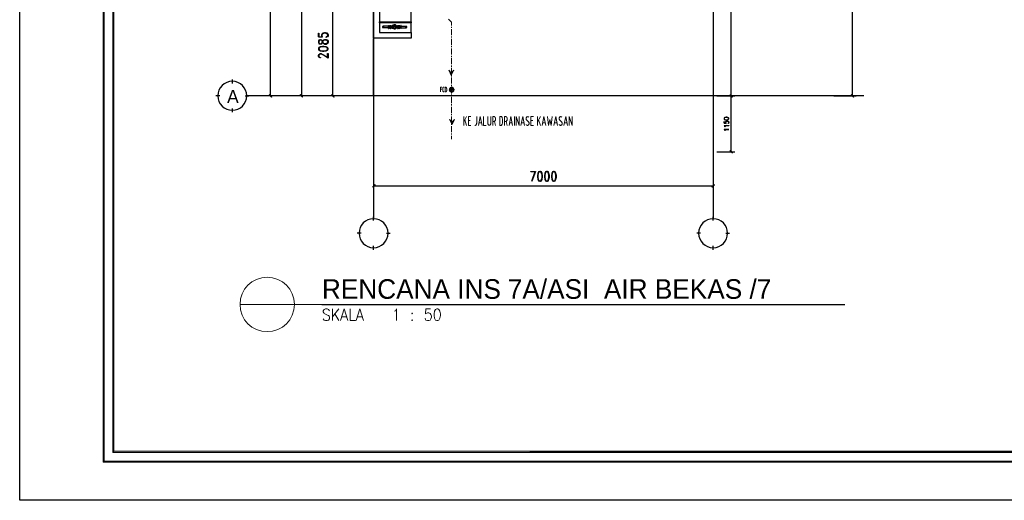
# Model space of a CAD drawing. Header units: millimetres. Extents: x 0 to 420, y 0 to 297.
# Tile 1 of 68: x 0 to 203, y 0 to 99. Entities that reach past the tile are written whole.
import ezdxf

# ---------------------------------------------------------------- set-up
doc = ezdxf.new("R2010")
doc.units = ezdxf.units.MM
for name, color, linetype in [('FILL_000000', 7, 'Continuous'), ('LINE_000000', 7, 'Continuous'), ('TEXT', 7, 'Continuous')]:
    doc.layers.add(name, color=color, linetype=linetype)

msp = doc.modelspace()

# ---------------------------------------------------------------- hatches: boundary and pattern name
at = {"layer": 'FILL_000000'}
h = msp.add_hatch(color=7, dxfattribs=at)
h.dxf.hatch_style = 1
h.paths.add_polyline_path([(17.65, 288.84), (17.4, 289.05), (17.65, 8.09), (17.65, 288.84)])
h = msp.add_hatch(color=7, dxfattribs=at)
h.dxf.hatch_style = 1
h.paths.add_polyline_path([(17.4, 289.05), (17.65, 8.09), (17.4, 7.87), (17.4, 289.05)])
h = msp.add_hatch(color=7, dxfattribs=at)
h.dxf.hatch_style = 1
h.paths.add_polyline_path([(19.64, 286.81), (19.43, 287.06), (19.64, 10.12), (19.64, 286.81)])
h = msp.add_hatch(color=7, dxfattribs=at)
h.dxf.hatch_style = 1
h.paths.add_polyline_path([(19.43, 287.06), (19.64, 10.12), (19.43, 9.86), (19.43, 287.06)])
h = msp.add_hatch(color=7, dxfattribs=at)
h.dxf.hatch_style = 1
h.paths.add_polyline_path([(89.2, 88.1), (89.45, 88.1), (89.7, 88.65), (89.2, 88.1)])
h = msp.add_hatch(color=7, dxfattribs=at)
h.dxf.hatch_style = 1
h.paths.add_polyline_path([(89.2, 87.59), (89.2, 88.1), (89.45, 88.1), (89.2, 87.59)])
h = msp.add_hatch(color=7, dxfattribs=at)
h.dxf.hatch_style = 1
h.paths.add_polyline_path([(51.69, 83.61), (51.65, 83.57), (52.2, 83.14), (51.69, 83.61)])
h = msp.add_hatch(color=7, dxfattribs=at)
h.dxf.hatch_style = 1
h.paths.add_polyline_path([(51.65, 83.57), (52.2, 83.14), (52.15, 83.06), (51.65, 83.57)])
h = msp.add_hatch(color=7, dxfattribs=at)
h.dxf.hatch_style = 1
h.paths.add_polyline_path([(58.08, 83.61), (58, 83.57), (58.55, 83.14), (58.08, 83.61)])
h = msp.add_hatch(color=7, dxfattribs=at)
h.dxf.hatch_style = 1
h.paths.add_polyline_path([(58, 83.57), (58.55, 83.14), (58.5, 83.06), (58, 83.57)])
h = msp.add_hatch(color=7, dxfattribs=at)
h.dxf.hatch_style = 1
h.paths.add_polyline_path([(64.6, 83.61), (64.52, 83.57), (65.07, 83.14), (64.6, 83.61)])
h = msp.add_hatch(color=7, dxfattribs=at)
h.dxf.hatch_style = 1
h.paths.add_polyline_path([(64.52, 83.57), (65.07, 83.14), (65.02, 83.06), (64.52, 83.57)])
h = msp.add_hatch(color=7, dxfattribs=at)
h.dxf.hatch_style = 1
h.paths.add_polyline_path([(147.24, 83.14), (146.68, 83.57), (146.73, 83.61), (147.24, 83.14)])
h = msp.add_hatch(color=7, dxfattribs=at)
h.dxf.hatch_style = 1
h.paths.add_polyline_path([(146.73, 83.61), (146.68, 83.57), (147.24, 83.14), (146.73, 83.61)])
h = msp.add_hatch(color=7, dxfattribs=at)
h.dxf.hatch_style = 1
h.paths.add_polyline_path([(147.15, 83.06), (147.24, 83.14), (146.68, 83.57), (147.15, 83.06)])
h = msp.add_hatch(color=7, dxfattribs=at)
h.dxf.hatch_style = 1
h.paths.add_polyline_path([(146.68, 83.57), (147.24, 83.14), (147.15, 83.06), (146.68, 83.57)])
h = msp.add_hatch(color=7, dxfattribs=at)
h.dxf.hatch_style = 1
h.paths.add_polyline_path([(171.75, 83.61), (171.66, 83.57), (172.21, 83.14), (171.75, 83.61)])
h = msp.add_hatch(color=7, dxfattribs=at)
h.dxf.hatch_style = 1
h.paths.add_polyline_path([(171.66, 83.57), (172.21, 83.14), (172.17, 83.06), (171.66, 83.57)])
h = msp.add_hatch(color=7, dxfattribs=at)
h.dxf.hatch_style = 1
h.paths.add_polyline_path([(89.37, 77.98), (89.62, 77.98), (89.87, 78.49), (89.37, 77.98)])
h = msp.add_hatch(color=7, dxfattribs=at)
h.dxf.hatch_style = 1
h.paths.add_polyline_path([(89.37, 77.47), (89.37, 77.98), (89.62, 77.98), (89.37, 77.47)])
h = msp.add_hatch(color=7, dxfattribs=at)
h.dxf.hatch_style = 1
h.paths.add_polyline_path([(146.73, 72.14), (146.68, 72.05), (147.24, 71.63), (146.73, 72.14)])
h = msp.add_hatch(color=7, dxfattribs=at)
h.dxf.hatch_style = 1
h.paths.add_polyline_path([(146.68, 72.05), (147.24, 71.63), (147.15, 71.59), (146.68, 72.05)])
h = msp.add_hatch(color=7, dxfattribs=at)
h.dxf.hatch_style = 1
h.paths.add_polyline_path([(73.45, 65.07), (72.98, 64.52), (72.94, 64.56), (73.45, 65.07)])
h = msp.add_hatch(color=7, dxfattribs=at)
h.dxf.hatch_style = 1
h.paths.add_polyline_path([(73.49, 65.02), (73.45, 65.07), (72.98, 64.52), (73.49, 65.02)])
h = msp.add_hatch(color=7, dxfattribs=at)
h.dxf.hatch_style = 1
h.paths.add_polyline_path([(142.92, 64.56), (143, 64.52), (143.43, 65.07), (142.92, 64.56)])
h = msp.add_hatch(color=7, dxfattribs=at)
h.dxf.hatch_style = 1
h.paths.add_polyline_path([(143, 64.52), (143.43, 65.07), (143.47, 65.02), (143, 64.52)])
h = msp.add_hatch(color=7, dxfattribs=at)
h.dxf.hatch_style = 1
h.paths.add_polyline_path([(19.64, 10.12), (19.43, 9.86), (363.18, 10.12), (19.64, 10.12)])
h = msp.add_hatch(color=7, dxfattribs=at)
h.dxf.hatch_style = 1
h.paths.add_polyline_path([(19.43, 9.86), (363.18, 10.12), (363.18, 9.86), (19.43, 9.86)])
h = msp.add_hatch(color=7, dxfattribs=at)
h.dxf.hatch_style = 1
h.paths.add_polyline_path([(17.65, 8.09), (17.4, 7.87), (412.07, 8.09), (17.65, 8.09)])
h = msp.add_hatch(color=7, dxfattribs=at)
h.dxf.hatch_style = 1
h.paths.add_polyline_path([(17.4, 7.87), (412.07, 8.09), (412.28, 7.87), (17.4, 7.87)])

# ---------------------------------------------------------------- linework, layer by layer
at = {"layer": 'LINE_000000', "lineweight": 25}
for p, q in [((73.19, 253.83), (73.19, 58.04)), ((143.21, 253.83), (143.21, 58.04)), ((51.9, 83.35), (51.9, 243.33)), ((58.29, 144.1), (58.29, 83.35)), ((171.96, 83.35), (171.96, 134.11)), ((146.94, 83.35), (146.94, 133.35)), ((64.81, 83.35), (64.81, 104.18)), ((80.9, 96.44), (80.9, 103.42)), ((76.24, 97.71), (75.18, 97.71)), ((76.24, 97.24), (76.24, 97.87)), ((76.24, 97.87), (76.33, 97.87)), ((76.28, 97.24), (76.28, 97.87)), ((76.33, 97.24), (76.33, 97.87)), ((76.33, 97.71), (76.37, 97.71)), ((76.37, 97.37), (76.37, 97.71)), ((76.37, 97.71), (76.45, 97.71)), ((76.45, 97.58), (76.62, 97.58)), ((76.45, 97.49), (76.62, 97.54)), ((76.62, 97.75), (76.67, 97.62)), ((76.62, 97.32), (76.67, 97.49)), ((76.75, 97.75), (76.71, 97.62)), ((76.75, 97.32), (76.71, 97.49)), ((76.92, 97.58), (76.75, 97.58)), ((76.92, 97.49), (76.75, 97.54)), ((76.96, 97.71), (76.92, 97.71)), ((76.96, 97.37), (76.96, 97.71)), ((77, 97.71), (76.96, 97.71)), ((77, 97.24), (77, 97.87)), ((77.13, 97.87), (77, 97.87)), ((77.05, 97.24), (77.05, 97.87)), ((77.13, 97.24), (77.13, 97.87)), ((77.13, 97.37), (77.13, 97.71)), ((77.13, 97.71), (77.13, 97.71)), ((77.13, 97.71), (77.22, 97.71)), ((77.98, 97.71), (77.89, 97.71)), ((78.02, 97.24), (78.02, 97.87)), ((78.02, 97.87), (78.11, 97.87)), ((78.06, 97.24), (78.06, 97.87)), ((78.11, 97.24), (78.11, 97.87)), ((78.11, 97.71), (78.15, 97.71)), ((78.23, 97.58), (78.4, 97.58)), ((78.23, 97.49), (78.4, 97.54)), ((78.4, 97.75), (78.44, 97.62)), ((78.4, 97.32), (78.44, 97.49)), ((78.49, 97.75), (78.44, 97.62)), ((78.49, 97.32), (78.44, 97.49)), ((78.66, 97.58), (78.53, 97.58)), ((78.66, 97.49), (78.53, 97.54)), ((78.78, 97.71), (78.74, 97.71)), ((78.78, 97.24), (78.78, 97.87)), ((78.82, 97.24), (78.82, 97.87)), ((78.87, 97.71), (79.93, 97.71)), ((78.87, 97.71), (79.93, 97.71)), ((61.81, 95.55), (62.65, 95.5)), ((63.71, 95.72), (63.54, 95.5)), ((76.24, 97.41), (75.18, 97.41)), ((76.24, 97.24), (76.33, 97.24)), ((76.33, 97.41), (76.37, 97.41)), ((76.37, 97.37), (76.45, 97.37)), ((76.96, 97.37), (76.92, 97.37)), ((77, 97.41), (76.96, 97.41)), ((77.13, 97.24), (77, 97.24)), ((77.13, 97.41), (77.13, 97.41)), ((77.13, 97.37), (77.22, 97.37)), ((77.98, 97.37), (77.89, 97.37)), ((78.02, 97.41), (77.98, 97.41)), ((78.02, 97.24), (78.11, 97.24)), ((78.11, 97.41), (78.15, 97.41)), ((78.78, 97.41), (78.74, 97.41)), ((78.87, 97.24), (78.78, 97.24)), ((78.87, 97.41), (79.93, 97.41)), ((78.87, 97.41), (79.93, 97.41)), ((63.71, 94.7), (63.54, 94.91)), ((63.54, 94.06), (63.71, 94.28)), ((73.19, 83.35), (73.19, 95.12)), ((44.07, 85.94), (44.07, 86.74)), ((41.49, 83.35), (40.68, 83.35)), ((46.69, 83.35), (47.46, 83.35)), ((174.24, 83.35), (47.07, 83.35)), ((56.52, 83.35), (51.18, 83.35)), ((63.08, 83.35), (57.53, 83.35)), ((72.22, 83.35), (64.05, 83.35)), ((143.98, 83.35), (147.7, 83.35)), ((143.98, 83.35), (147.7, 83.35)), ((146.94, 71.84), (146.94, 83.35)), ((168.11, 83.35), (172.72, 83.35)), ((44.07, 79.97), (44.07, 80.73)), ((145.46, 77.72), (145.88, 77.68)), ((146.39, 77.81), (146.3, 77.68)), ((143.98, 71.84), (147.7, 71.84)), ((73.19, 69.09), (73.19, 64.05)), ((143.21, 69.09), (143.21, 64.05)), ((73.19, 64.81), (143.21, 64.81)), ((73.19, 57.66), (73.19, 58.42)), ((143.21, 57.66), (143.21, 58.42)), ((70.61, 55.03), (69.81, 55.03)), ((75.82, 55.03), (76.62, 55.03)), ((140.59, 55.03), (139.83, 55.03)), ((145.8, 55.03), (146.6, 55.03)), ((73.19, 51.65), (73.19, 52.45)), ((143.21, 51.65), (143.21, 52.45)), ((62.53, 40.34), (170.35, 40.34))]:
    msp.add_line(p, q, dxfattribs=at)
at = {"layer": 'LINE_000000', "lineweight": 13}
for p, q in [((88.6, 99.19), (89.28, 98.55)), ((89.28, 98.55), (89.28, 97.87)), ((89.28, 97.62), (89.28, 97.37)), ((89.28, 97.11), (89.28, 95.88)), ((89.28, 95.63), (89.28, 95.38)), ((89.28, 95.12), (89.28, 93.9)), ((89.28, 93.64), (89.28, 93.39)), ((89.28, 93.13), (89.28, 91.86)), ((89.28, 91.61), (89.28, 91.36)), ((89.28, 91.14), (89.28, 89.87)), ((89.28, 89.62), (89.28, 89.37)), ((89.28, 89.11), (89.28, 87.88)), ((89.28, 87.63), (89.28, 87.38)), ((89.28, 87.12), (89.28, 85.89)), ((89.28, 85.64), (89.28, 85.39)), ((87, 84.71), (87.25, 84.71)), ((87.46, 84.41), (87.46, 84.92)), ((87.63, 85.17), (87.76, 85.17)), ((87.76, 84.16), (87.63, 84.16)), ((87.93, 84.41), (87.93, 84.88)), ((88.27, 84.88), (88.27, 84.41)), ((89.28, 85.13), (89.28, 83.86)), ((89.28, 83.61), (89.28, 83.4)), ((89.28, 83.14), (89.28, 81.87)), ((89.28, 81.62), (89.28, 81.36)), ((89.28, 81.11), (89.28, 79.88)), ((89.28, 79.63), (89.28, 79.37)), ((89.28, 79.12), (89.28, 77.89)), ((89.28, 77.64), (89.28, 77.39)), ((91.78, 77.26), (91.78, 79.08)), ((92.37, 79.08), (91.78, 77.98)), ((91.99, 78.4), (92.37, 77.26)), ((93.09, 78.27), (92.75, 78.27)), ((94.06, 77.26), (94.19, 77.26)), ((94.45, 77.68), (94.45, 79.08)), ((95.42, 77.77), (94.91, 77.77)), ((96.77, 79.08), (96.77, 77.77)), ((97.37, 77.77), (97.37, 79.08)), ((98.04, 78.06), (97.75, 78.06)), ((98.09, 78.06), (98.34, 77.26)), ((99.19, 77.26), (99.44, 77.26)), ((99.78, 77.81), (99.78, 78.53)), ((100.46, 78.06), (100.16, 78.06)), ((100.54, 78.06), (100.75, 77.26)), ((101.77, 77.77), (101.22, 77.77)), ((102.24, 77.26), (102.24, 79.08)), ((104.18, 77.77), (103.67, 77.77)), ((104.77, 78.32), (105.11, 78.02)), ((106, 78.27), (105.62, 78.27)), ((106.98, 77.26), (106.98, 79.08)), ((107.57, 79.08), (106.98, 77.98)), ((107.19, 78.4), (107.57, 77.26)), ((108.54, 77.77), (108.03, 77.77)), ((111, 77.77), (110.49, 77.77)), ((111.59, 78.32), (111.93, 78.02)), ((113.07, 77.77), (112.52, 77.77)), ((89.28, 77.13), (89.28, 75.86)), ((89.28, 75.61), (89.28, 75.4)), ((89.28, 75.14), (89.28, 74.46))]:
    msp.add_line(p, q, dxfattribs=at)
at = {"layer": 'LINE_000000', "lineweight": 18}
for p, q in [((45.68, 40.34), (62.53, 40.34)), ((64.73, 39.45), (64.73, 37.04)), ((66, 39.45), (64.73, 37.85)), ((65.19, 38.4), (66, 37.04)), ((66.67, 37.85), (67.56, 37.85)), ((69.85, 37.85), (70.78, 37.85))]:
    msp.add_line(p, q, dxfattribs=at)
at = {"layer": 'LINE_000000', "lineweight": 25}
for points in [[(0.21, 0), (0.21, 296.93), (420.16, 296.93), (420.16, 0), (0.21, 0)], [(80.9, 98.64), (80.9, 98.42), (74.42, 98.42), (74.42, 98.64), (80.9, 98.64)], [(76.64, 97.28), (76.7, 97.29), (76.75, 97.3), (76.8, 97.33), (76.84, 97.36), (76.87, 97.4), (76.9, 97.45), (76.91, 97.5), (76.92, 97.56), (76.91, 97.61), (76.9, 97.66), (76.87, 97.71), (76.84, 97.75), (76.8, 97.79), (76.75, 97.81), (76.7, 97.83), (76.64, 97.83), (76.59, 97.83), (76.54, 97.81), (76.49, 97.79), (76.45, 97.75), (76.42, 97.71), (76.39, 97.66), (76.37, 97.61), (76.37, 97.56), (76.37, 97.5), (76.39, 97.45), (76.42, 97.4), (76.45, 97.36), (76.49, 97.33), (76.54, 97.3), (76.59, 97.29), (76.64, 97.28)], [(76.64, 97.45), (76.67, 97.45), (76.69, 97.46), (76.7, 97.47), (76.72, 97.48), (76.73, 97.5), (76.74, 97.52), (76.75, 97.54), (76.75, 97.56), (76.75, 97.58), (76.74, 97.6), (76.73, 97.62), (76.72, 97.63), (76.7, 97.64), (76.69, 97.65), (76.67, 97.66), (76.64, 97.66), (76.62, 97.66), (76.6, 97.65), (76.59, 97.64), (76.57, 97.63), (76.56, 97.62), (76.55, 97.6), (76.54, 97.58), (76.54, 97.56), (76.54, 97.54), (76.55, 97.52), (76.56, 97.5), (76.57, 97.48), (76.59, 97.47), (76.6, 97.46), (76.62, 97.45), (76.64, 97.45)], [(76.64, 97.49), (76.66, 97.49), (76.67, 97.5), (76.68, 97.5), (76.69, 97.51), (76.7, 97.52), (76.7, 97.53), (76.71, 97.54), (76.71, 97.56), (76.71, 97.57), (76.7, 97.58), (76.7, 97.59), (76.69, 97.6), (76.68, 97.61), (76.67, 97.62), (76.66, 97.62), (76.64, 97.62), (76.63, 97.62), (76.62, 97.62), (76.61, 97.61), (76.6, 97.6), (76.59, 97.59), (76.59, 97.58), (76.58, 97.57), (76.58, 97.56), (76.58, 97.54), (76.59, 97.53), (76.59, 97.52), (76.6, 97.51), (76.61, 97.5), (76.62, 97.5), (76.63, 97.49), (76.64, 97.49)], [(77.53, 97.2), (77.61, 97.21), (77.69, 97.23), (77.76, 97.27), (77.82, 97.32), (77.87, 97.37), (77.9, 97.44), (77.93, 97.52), (77.94, 97.6), (77.93, 97.68), (77.9, 97.76), (77.87, 97.82), (77.82, 97.88), (77.76, 97.93), (77.69, 97.97), (77.61, 97.99), (77.53, 98), (77.45, 97.99), (77.38, 97.97), (77.31, 97.93), (77.25, 97.88), (77.2, 97.82), (77.16, 97.76), (77.14, 97.68), (77.13, 97.6), (77.14, 97.52), (77.16, 97.44), (77.2, 97.37), (77.25, 97.32), (77.31, 97.27), (77.38, 97.23), (77.45, 97.21), (77.53, 97.2)], [(77.53, 97.24), (77.61, 97.25), (77.67, 97.27), (77.73, 97.3), (77.79, 97.35), (77.83, 97.4), (77.87, 97.46), (77.89, 97.53), (77.89, 97.6), (77.89, 97.67), (77.87, 97.74), (77.83, 97.8), (77.79, 97.85), (77.73, 97.9), (77.67, 97.93), (77.61, 97.95), (77.53, 97.96), (77.46, 97.95), (77.39, 97.93), (77.33, 97.9), (77.28, 97.85), (77.24, 97.8), (77.2, 97.74), (77.18, 97.67), (77.17, 97.6), (77.18, 97.53), (77.2, 97.46), (77.24, 97.4), (77.28, 97.35), (77.33, 97.3), (77.39, 97.27), (77.46, 97.25), (77.53, 97.24)], [(77.53, 97.28), (77.6, 97.29), (77.66, 97.31), (77.71, 97.34), (77.76, 97.37), (77.8, 97.42), (77.83, 97.48), (77.84, 97.54), (77.85, 97.6), (77.84, 97.66), (77.83, 97.72), (77.8, 97.78), (77.76, 97.82), (77.71, 97.86), (77.66, 97.89), (77.6, 97.91), (77.53, 97.92), (77.47, 97.91), (77.41, 97.89), (77.36, 97.86), (77.31, 97.82), (77.27, 97.78), (77.24, 97.72), (77.22, 97.66), (77.22, 97.6), (77.22, 97.54), (77.24, 97.48), (77.27, 97.42), (77.31, 97.37), (77.36, 97.34), (77.41, 97.31), (77.47, 97.29), (77.53, 97.28)], [(77.39, 97.75), (77.39, 97.66), (77.72, 97.66), (77.72, 97.75), (77.39, 97.75)], [(78.42, 97.28), (78.48, 97.29), (78.53, 97.3), (78.58, 97.33), (78.62, 97.36), (78.65, 97.4), (78.68, 97.45), (78.69, 97.5), (78.7, 97.56), (78.69, 97.61), (78.68, 97.66), (78.65, 97.71), (78.62, 97.75), (78.58, 97.79), (78.53, 97.81), (78.48, 97.83), (78.42, 97.83), (78.37, 97.83), (78.32, 97.81), (78.27, 97.79), (78.23, 97.75), (78.19, 97.71), (78.17, 97.66), (78.15, 97.61), (78.15, 97.56), (78.15, 97.5), (78.17, 97.45), (78.19, 97.4), (78.23, 97.36), (78.27, 97.33), (78.32, 97.3), (78.37, 97.29), (78.42, 97.28)], [(78.42, 97.45), (78.44, 97.45), (78.46, 97.46), (78.48, 97.47), (78.5, 97.48), (78.51, 97.5), (78.52, 97.52), (78.53, 97.54), (78.53, 97.56), (78.53, 97.58), (78.52, 97.6), (78.51, 97.62), (78.5, 97.63), (78.48, 97.64), (78.46, 97.65), (78.44, 97.66), (78.42, 97.66), (78.4, 97.66), (78.38, 97.65), (78.36, 97.64), (78.35, 97.63), (78.33, 97.62), (78.32, 97.6), (78.32, 97.58), (78.32, 97.56), (78.32, 97.54), (78.32, 97.52), (78.33, 97.5), (78.35, 97.48), (78.36, 97.47), (78.38, 97.46), (78.4, 97.45), (78.42, 97.45)], [(78.42, 97.49), (78.44, 97.49), (78.45, 97.5), (78.46, 97.5), (78.47, 97.51), (78.48, 97.52), (78.48, 97.53), (78.48, 97.54), (78.49, 97.56), (78.48, 97.57), (78.48, 97.58), (78.48, 97.59), (78.47, 97.6), (78.46, 97.61), (78.45, 97.62), (78.44, 97.62), (78.42, 97.62), (78.41, 97.62), (78.4, 97.62), (78.39, 97.61), (78.38, 97.6), (78.37, 97.59), (78.36, 97.58), (78.36, 97.57), (78.36, 97.56), (78.36, 97.54), (78.36, 97.53), (78.37, 97.52), (78.38, 97.51), (78.39, 97.5), (78.4, 97.5), (78.41, 97.49), (78.42, 97.49)], [(61.81, 94.36), (61.89, 94.11), (62.1, 94.06), (62.27, 94.06), (62.48, 94.11), (62.57, 94.19), (62.65, 94.36), (62.78, 94.61), (62.87, 94.78), (62.95, 94.83), (63.16, 94.91), (63.42, 94.91), (63.63, 94.83), (63.71, 94.61), (63.71, 94.36), (63.63, 94.11), (63.42, 94.06), (63.16, 94.06), (62.95, 94.11), (62.87, 94.19), (62.78, 94.36), (62.65, 94.61), (62.57, 94.78), (62.48, 94.83), (62.27, 94.91), (62.1, 94.91), (61.89, 94.83), (61.81, 94.61), (61.81, 94.36)], [(61.81, 92.96), (61.89, 92.75), (62.19, 92.63), (62.65, 92.54), (62.95, 92.54), (63.42, 92.63), (63.71, 92.75), (63.8, 92.96), (63.8, 93.13), (63.71, 93.34), (63.42, 93.47), (62.95, 93.56), (62.65, 93.56), (62.19, 93.47), (61.89, 93.34), (61.81, 93.13), (61.81, 92.96)], [(47.03, 83.38), (46.97, 83.98), (46.8, 84.54), (46.52, 85.04), (46.16, 85.49), (45.72, 85.85), (45.21, 86.13), (44.65, 86.3), (44.05, 86.36), (43.45, 86.3), (42.89, 86.13), (42.38, 85.85), (41.94, 85.49), (41.57, 85.04), (41.3, 84.54), (41.12, 83.98), (41.06, 83.38), (41.12, 82.77), (41.3, 82.21), (41.57, 81.71), (41.94, 81.27), (42.38, 80.9), (42.89, 80.63), (43.45, 80.45), (44.05, 80.39), (44.65, 80.45), (45.21, 80.63), (45.72, 80.9), (46.16, 81.27), (46.52, 81.71), (46.8, 82.21), (46.97, 82.77), (47.03, 83.38)], [(145.46, 78.66), (145.5, 78.53), (145.63, 78.44), (145.88, 78.4), (146.01, 78.4), (146.26, 78.44), (146.39, 78.53), (146.43, 78.66), (146.43, 78.74), (146.39, 78.82), (146.26, 78.91), (146.01, 78.95), (145.88, 78.95), (145.63, 78.91), (145.5, 78.82), (145.46, 78.74), (145.46, 78.66)], [(146.43, 77.22), (146.43, 77.17), (145.54, 77.17), (145.63, 77.09), (145.67, 77), (145.63, 77), (145.58, 77.09), (145.46, 77.22), (146.43, 77.22)], [(146.43, 76.45), (146.43, 76.41), (145.54, 76.41), (145.63, 76.33), (145.67, 76.24), (145.63, 76.24), (145.58, 76.33), (145.46, 76.45), (146.43, 76.45)], [(107.44, 67.78), (107.19, 67.69), (107.06, 67.39), (106.98, 66.93), (106.98, 66.63), (107.06, 66.17), (107.19, 65.87), (107.44, 65.79), (107.57, 65.79), (107.78, 65.87), (107.91, 66.17), (107.99, 66.63), (107.99, 66.93), (107.91, 67.39), (107.78, 67.69), (107.57, 67.78), (107.44, 67.78)], [(108.84, 67.78), (108.63, 67.69), (108.5, 67.39), (108.42, 66.93), (108.42, 66.63), (108.5, 66.17), (108.63, 65.87), (108.84, 65.79), (109.01, 65.79), (109.22, 65.87), (109.35, 66.17), (109.43, 66.63), (109.43, 66.93), (109.35, 67.39), (109.22, 67.69), (109.01, 67.78), (108.84, 67.78)], [(110.28, 67.78), (110.07, 67.69), (109.94, 67.39), (109.86, 66.93), (109.86, 66.63), (109.94, 66.17), (110.07, 65.87), (110.28, 65.79), (110.41, 65.79), (110.62, 65.87), (110.79, 66.17), (110.87, 66.63), (110.87, 66.93), (110.79, 67.39), (110.62, 67.69), (110.41, 67.78), (110.28, 67.78)], [(76.16, 55.05), (76.1, 55.66), (75.92, 56.22), (75.65, 56.72), (75.28, 57.16), (74.84, 57.53), (74.33, 57.8), (73.77, 57.98), (73.17, 58.04), (72.57, 57.98), (72.01, 57.8), (71.5, 57.53), (71.06, 57.16), (70.7, 56.72), (70.42, 56.22), (70.25, 55.66), (70.19, 55.05), (70.25, 54.45), (70.42, 53.89), (70.7, 53.39), (71.06, 52.94), (71.5, 52.58), (72.01, 52.3), (72.57, 52.13), (73.17, 52.07), (73.77, 52.13), (74.33, 52.3), (74.84, 52.58), (75.28, 52.94), (75.65, 53.39), (75.92, 53.89), (76.1, 54.45), (76.16, 55.05)], [(146.18, 55.05), (146.12, 55.66), (145.94, 56.22), (145.67, 56.72), (145.3, 57.16), (144.86, 57.53), (144.35, 57.8), (143.79, 57.98), (143.19, 58.04), (142.59, 57.98), (142.03, 57.8), (141.52, 57.53), (141.08, 57.16), (140.72, 56.72), (140.44, 56.22), (140.27, 55.66), (140.21, 55.05), (140.27, 54.45), (140.44, 53.89), (140.72, 53.39), (141.08, 52.94), (141.52, 52.58), (142.03, 52.3), (142.59, 52.13), (143.19, 52.07), (143.79, 52.13), (144.35, 52.3), (144.86, 52.58), (145.3, 52.94), (145.67, 53.39), (145.94, 53.89), (146.12, 54.45), (146.18, 55.05)]]:
    msp.add_lwpolyline(points, close=True, dxfattribs=at)
at = {"layer": 'LINE_000000', "lineweight": 0}
for points in [[(17.65, 288.84), (17.4, 289.05), (17.65, 8.09), (17.65, 288.84)], [(17.4, 289.05), (17.65, 8.09), (17.4, 7.87), (17.4, 289.05)], [(19.64, 286.81), (19.43, 287.06), (19.64, 10.12), (19.64, 286.81)], [(19.43, 287.06), (19.64, 10.12), (19.43, 9.86), (19.43, 287.06)], [(89.2, 88.1), (89.45, 88.1), (89.7, 88.65), (89.2, 88.1)], [(89.2, 87.59), (89.2, 88.1), (89.45, 88.1), (89.2, 87.59)], [(51.69, 83.61), (51.65, 83.57), (52.2, 83.14), (51.69, 83.61)], [(51.65, 83.57), (52.2, 83.14), (52.15, 83.06), (51.65, 83.57)], [(58.08, 83.61), (58, 83.57), (58.55, 83.14), (58.08, 83.61)], [(58, 83.57), (58.55, 83.14), (58.5, 83.06), (58, 83.57)], [(64.6, 83.61), (64.52, 83.57), (65.07, 83.14), (64.6, 83.61)], [(64.52, 83.57), (65.07, 83.14), (65.02, 83.06), (64.52, 83.57)], [(88.77, 84.62), (88.82, 84.71), (88.82, 84.79), (88.86, 84.88), (88.94, 84.96), (88.98, 85.05), (89.07, 85.09), (89.15, 85.13), (89.28, 85.13), (89.37, 85.13), (89.45, 85.09), (89.54, 85.05), (89.62, 85.01), (89.66, 84.92), (89.75, 84.84), (89.75, 84.75), (89.79, 84.67), (89.79, 84.58), (89.75, 84.5), (89.75, 84.41), (89.66, 84.33), (89.62, 84.24), (89.54, 84.2), (89.45, 84.16), (89.37, 84.12), (89.28, 84.12), (89.15, 84.16), (89.07, 84.16), (88.98, 84.2), (88.94, 84.29), (88.86, 84.37), (88.82, 84.46), (88.82, 84.54), (88.77, 84.62)], [(88.9, 84.62), (88.94, 84.71), (88.94, 84.75), (88.98, 84.84), (89.03, 84.88), (89.07, 84.92), (89.15, 84.96), (89.2, 85.01), (89.28, 85.01), (89.32, 85.01), (89.41, 84.96), (89.49, 84.96), (89.54, 84.92), (89.58, 84.84), (89.62, 84.79), (89.66, 84.75), (89.66, 84.67), (89.66, 84.58), (89.66, 84.54), (89.62, 84.46), (89.58, 84.41), (89.54, 84.33), (89.49, 84.29), (89.41, 84.29), (89.32, 84.24), (89.28, 84.24), (89.2, 84.29), (89.15, 84.29), (89.07, 84.33), (89.03, 84.37), (88.98, 84.41), (88.94, 84.5), (88.94, 84.54), (88.9, 84.62)], [(88.98, 84.62), (89.03, 84.62), (89.03, 84.67), (89.03, 84.71), (89.07, 84.71), (89.11, 84.71), (89.15, 84.71), (89.15, 84.67), (89.2, 84.67), (89.2, 84.62), (89.2, 84.58), (89.15, 84.58), (89.15, 84.54), (89.11, 84.54), (89.07, 84.54), (89.03, 84.54), (89.03, 84.58), (89.03, 84.62), (88.98, 84.62)], [(89.37, 84.62), (89.37, 84.67), (89.41, 84.71), (89.45, 84.71), (89.49, 84.71), (89.54, 84.71), (89.54, 84.67), (89.54, 84.62), (89.54, 84.58), (89.54, 84.54), (89.49, 84.54), (89.45, 84.54), (89.41, 84.54), (89.41, 84.58), (89.37, 84.58), (89.37, 84.62)], [(147.24, 83.14), (146.68, 83.57), (146.73, 83.61), (147.24, 83.14)], [(146.73, 83.61), (146.68, 83.57), (147.24, 83.14), (146.73, 83.61)], [(147.15, 83.06), (147.24, 83.14), (146.68, 83.57), (147.15, 83.06)], [(146.68, 83.57), (147.24, 83.14), (147.15, 83.06), (146.68, 83.57)], [(171.75, 83.61), (171.66, 83.57), (172.21, 83.14), (171.75, 83.61)], [(171.66, 83.57), (172.21, 83.14), (172.17, 83.06), (171.66, 83.57)], [(89.37, 77.98), (89.62, 77.98), (89.87, 78.49), (89.37, 77.98)], [(89.37, 77.47), (89.37, 77.98), (89.62, 77.98), (89.37, 77.47)], [(146.73, 72.14), (146.68, 72.05), (147.24, 71.63), (146.73, 72.14)], [(146.68, 72.05), (147.24, 71.63), (147.15, 71.59), (146.68, 72.05)], [(73.45, 65.07), (72.98, 64.52), (72.94, 64.56), (73.45, 65.07)], [(73.49, 65.02), (73.45, 65.07), (72.98, 64.52), (73.49, 65.02)], [(142.92, 64.56), (143, 64.52), (143.43, 65.07), (142.92, 64.56)], [(143, 64.52), (143.43, 65.07), (143.47, 65.02), (143, 64.52)], [(19.64, 10.12), (19.43, 9.86), (363.18, 10.12), (19.64, 10.12)], [(19.43, 9.86), (363.18, 10.12), (363.18, 9.86), (19.43, 9.86)], [(17.65, 8.09), (17.4, 7.87), (412.07, 8.09), (17.65, 8.09)], [(17.4, 7.87), (412.07, 8.09), (412.28, 7.87), (17.4, 7.87)]]:
    msp.add_lwpolyline(points, close=True, dxfattribs=at)
at = {"layer": 'LINE_000000', "lineweight": 25}
for points in [[(74.42, 103.46), (74.42, 96.44), (80.9, 96.44), (80.9, 95.25), (73.19, 95.25), (73.19, 103.42)], [(75.16, 97.71), (75.13, 97.7), (75.11, 97.69), (75.08, 97.68), (75.06, 97.66), (75.04, 97.64), (75.03, 97.61), (75.02, 97.59), (75.01, 97.56), (75.02, 97.53), (75.03, 97.5), (75.04, 97.47), (75.06, 97.45), (75.08, 97.43), (75.11, 97.42), (75.13, 97.41), (75.16, 97.41)], [(75.16, 97.41), (75.19, 97.41), (75.22, 97.42), (75.25, 97.43), (75.27, 97.45), (75.29, 97.47), (75.3, 97.5), (75.31, 97.53), (75.31, 97.56), (75.31, 97.59), (75.3, 97.61), (75.29, 97.64), (75.27, 97.66), (75.25, 97.68), (75.22, 97.69), (75.19, 97.7), (75.16, 97.71)], [(76.46, 97.61), (76.45, 97.62), (76.44, 97.62), (76.43, 97.62), (76.42, 97.62), (76.41, 97.62), (76.4, 97.61), (76.39, 97.61), (76.38, 97.6), (76.38, 97.59), (76.37, 97.58), (76.37, 97.57), (76.37, 97.56), (76.37, 97.55), (76.37, 97.54), (76.38, 97.53), (76.38, 97.52), (76.39, 97.51), (76.4, 97.5), (76.41, 97.5), (76.42, 97.49), (76.43, 97.49), (76.44, 97.49), (76.45, 97.5), (76.46, 97.5)], [(76.7, 97.74), (76.7, 97.75), (76.71, 97.76), (76.71, 97.77), (76.71, 97.78), (76.7, 97.79), (76.7, 97.8), (76.69, 97.81), (76.69, 97.82), (76.68, 97.82), (76.67, 97.83), (76.66, 97.83), (76.64, 97.83), (76.63, 97.83), (76.62, 97.83), (76.61, 97.82), (76.6, 97.82), (76.6, 97.81), (76.59, 97.8), (76.58, 97.79), (76.58, 97.78), (76.58, 97.77), (76.58, 97.76), (76.58, 97.75), (76.59, 97.74)], [(76.87, 97.5), (76.88, 97.5), (76.89, 97.49), (76.9, 97.49), (76.91, 97.49), (76.92, 97.5), (76.93, 97.5), (76.94, 97.51), (76.95, 97.52), (76.95, 97.53), (76.96, 97.54), (76.96, 97.55), (76.96, 97.56), (76.96, 97.57), (76.96, 97.58), (76.95, 97.59), (76.95, 97.6), (76.94, 97.61), (76.93, 97.61), (76.92, 97.62), (76.91, 97.62), (76.9, 97.62), (76.89, 97.62), (76.88, 97.62), (76.87, 97.61)], [(77.98, 97.37), (77.98, 97.71), (78.02, 97.71)], [(78.23, 97.37), (78.15, 97.37), (78.15, 97.71), (78.23, 97.71)], [(78.24, 97.61), (78.23, 97.62), (78.22, 97.62), (78.21, 97.62), (78.2, 97.62), (78.19, 97.62), (78.18, 97.61), (78.17, 97.61), (78.16, 97.6), (78.16, 97.59), (78.15, 97.58), (78.15, 97.57), (78.15, 97.56), (78.15, 97.55), (78.15, 97.54), (78.16, 97.53), (78.16, 97.52), (78.17, 97.51), (78.18, 97.5), (78.19, 97.5), (78.2, 97.49), (78.21, 97.49), (78.22, 97.49), (78.23, 97.5), (78.24, 97.5)], [(78.48, 97.74), (78.48, 97.75), (78.49, 97.76), (78.49, 97.77), (78.48, 97.78), (78.48, 97.79), (78.48, 97.8), (78.47, 97.81), (78.46, 97.82), (78.45, 97.82), (78.44, 97.83), (78.43, 97.83), (78.42, 97.83), (78.41, 97.83), (78.4, 97.83), (78.39, 97.82), (78.38, 97.82), (78.37, 97.81), (78.37, 97.8), (78.36, 97.79), (78.36, 97.78), (78.36, 97.77), (78.36, 97.76), (78.36, 97.75), (78.37, 97.74)], [(78.6, 97.5), (78.61, 97.5), (78.62, 97.49), (78.64, 97.49), (78.65, 97.49), (78.66, 97.5), (78.67, 97.5), (78.68, 97.51), (78.68, 97.52), (78.69, 97.53), (78.69, 97.54), (78.7, 97.55), (78.7, 97.56), (78.7, 97.57), (78.69, 97.58), (78.69, 97.59), (78.68, 97.6), (78.68, 97.61), (78.67, 97.61), (78.66, 97.62), (78.65, 97.62), (78.64, 97.62), (78.62, 97.62), (78.61, 97.62), (78.6, 97.61)], [(78.66, 97.37), (78.74, 97.37), (78.74, 97.71), (78.66, 97.71)], [(78.87, 97.24), (78.87, 97.87), (78.78, 97.87)], [(79.9, 97.71), (79.87, 97.7), (79.85, 97.69), (79.82, 97.68), (79.8, 97.66), (79.78, 97.64), (79.77, 97.61), (79.76, 97.59), (79.76, 97.56), (79.76, 97.53), (79.77, 97.5), (79.78, 97.47), (79.8, 97.45), (79.82, 97.43), (79.85, 97.42), (79.87, 97.41), (79.9, 97.41)], [(79.9, 97.41), (79.93, 97.41), (79.96, 97.42), (79.99, 97.43), (80.01, 97.45), (80.03, 97.47), (80.04, 97.5), (80.05, 97.53), (80.05, 97.56), (80.05, 97.59), (80.04, 97.61), (80.03, 97.64), (80.01, 97.66), (79.99, 97.68), (79.96, 97.69), (79.93, 97.7), (79.9, 97.71)], [(61.81, 95.55), (61.81, 96.27), (61.89, 96.27), (61.89, 95.63), (62.57, 95.55), (62.48, 95.76), (62.48, 95.97), (62.57, 96.18), (62.78, 96.35), (63.03, 96.39), (63.25, 96.39), (63.54, 96.35), (63.71, 96.18), (63.8, 95.97), (63.8, 95.76), (63.71, 95.55), (63.63, 95.5), (63.42, 95.42), (63.42, 95.5)], [(62.65, 95.5), (62.65, 95.55), (62.57, 95.72), (62.57, 95.97), (62.65, 96.18), (62.95, 96.35)], [(62.57, 96.05), (62.78, 96.27), (63.03, 96.35), (63.25, 96.35), (63.54, 96.27), (63.71, 96.05)], [(63.33, 96.35), (63.63, 96.18), (63.71, 95.97), (63.71, 95.76), (63.63, 95.55), (63.42, 95.5)], [(76.59, 97.38), (76.58, 97.37), (76.58, 97.36), (76.58, 97.34), (76.58, 97.33), (76.58, 97.32), (76.59, 97.31), (76.6, 97.3), (76.6, 97.3), (76.61, 97.29), (76.62, 97.29), (76.63, 97.28), (76.64, 97.28), (76.66, 97.28), (76.67, 97.29), (76.68, 97.29), (76.69, 97.3), (76.69, 97.3), (76.7, 97.31), (76.7, 97.32), (76.71, 97.33), (76.71, 97.34), (76.71, 97.36), (76.7, 97.37), (76.7, 97.38)], [(78.37, 97.38), (78.36, 97.37), (78.36, 97.36), (78.36, 97.34), (78.36, 97.33), (78.36, 97.32), (78.37, 97.31), (78.37, 97.3), (78.38, 97.3), (78.39, 97.29), (78.4, 97.29), (78.41, 97.28), (78.42, 97.28), (78.43, 97.28), (78.44, 97.29), (78.45, 97.29), (78.46, 97.3), (78.47, 97.3), (78.48, 97.31), (78.48, 97.32), (78.48, 97.33), (78.49, 97.34), (78.49, 97.36), (78.48, 97.37), (78.48, 97.38)], [(61.89, 94.19), (62.1, 94.11), (62.27, 94.11), (62.48, 94.19), (62.57, 94.36), (62.65, 94.61), (62.78, 94.78), (62.95, 94.91), (63.16, 95), (63.42, 95), (63.63, 94.91), (63.71, 94.83), (63.8, 94.61), (63.8, 94.36), (63.71, 94.11), (63.63, 94.06), (63.42, 93.98), (63.16, 93.98), (62.95, 94.06), (62.78, 94.19), (62.65, 94.36), (62.57, 94.61), (62.48, 94.78), (62.27, 94.83), (62.1, 94.83), (61.89, 94.78)], [(62.02, 94.83), (61.89, 94.61), (61.89, 94.36), (62.02, 94.11)], [(63.71, 93.26), (63.42, 93.43), (62.95, 93.47), (62.65, 93.47), (62.19, 93.43), (61.89, 93.26)], [(63.71, 91.19), (63.71, 92.12), (63.8, 92.12), (63.8, 91.14), (62.87, 91.78), (62.57, 91.91), (62.4, 91.99), (62.19, 91.99), (62.02, 91.91), (61.89, 91.78), (61.89, 91.48), (62.02, 91.36), (62.19, 91.27), (62.27, 91.27), (62.27, 91.19), (62.19, 91.19), (62.02, 91.27), (61.89, 91.36), (61.81, 91.48), (61.81, 91.78), (61.89, 91.91), (62.02, 91.99), (62.19, 92.07), (62.4, 92.07), (62.57, 91.99), (62.87, 91.82), (63.8, 91.19)], [(62.02, 93.34), (61.89, 93.13), (61.89, 92.96), (62.02, 92.75)], [(61.89, 92.84), (62.19, 92.71), (62.65, 92.63), (62.95, 92.63), (63.42, 92.71), (63.71, 92.84)], [(63.63, 92.75), (63.71, 92.96), (63.71, 93.13), (63.63, 93.34)], [(145.46, 77.72), (145.46, 78.11), (145.5, 78.11), (145.5, 77.77), (145.84, 77.72), (145.8, 77.85), (145.8, 77.98), (145.84, 78.06), (145.92, 78.15), (146.05, 78.19), (146.18, 78.19), (146.3, 78.15), (146.39, 78.06), (146.43, 77.98), (146.43, 77.85), (146.39, 77.72), (146.35, 77.68), (146.26, 77.64), (146.26, 77.68)], [(146.39, 78.78), (146.26, 78.87), (146.01, 78.91), (145.88, 78.91), (145.63, 78.87), (145.5, 78.78)], [(145.54, 78.82), (145.5, 78.74), (145.5, 78.66), (145.54, 78.53)], [(145.5, 78.57), (145.63, 78.49), (145.88, 78.44), (146.01, 78.44), (146.26, 78.49), (146.39, 78.57)], [(145.88, 77.68), (145.88, 77.72), (145.84, 77.81), (145.84, 77.98), (145.88, 78.06), (146.01, 78.15)], [(145.84, 77.98), (145.92, 78.11), (146.05, 78.15), (146.18, 78.15), (146.3, 78.11), (146.39, 77.98)], [(146.22, 78.15), (146.35, 78.06), (146.39, 77.98), (146.39, 77.85), (146.35, 77.72), (146.26, 77.68)], [(146.35, 78.53), (146.39, 78.66), (146.39, 78.74), (146.35, 78.82)], [(106.51, 67.69), (105.58, 67.69), (105.58, 67.78), (106.55, 67.78), (105.83, 65.79), (105.79, 65.79), (106.51, 67.78)], [(107.27, 67.69), (107.15, 67.39), (107.06, 66.93), (107.06, 66.63), (107.15, 66.17), (107.27, 65.87)], [(107.78, 67.61), (107.57, 67.69), (107.44, 67.69), (107.19, 67.61)], [(107.7, 65.87), (107.87, 66.17), (107.91, 66.63), (107.91, 66.93), (107.87, 67.39), (107.7, 67.69)], [(108.71, 67.69), (108.59, 67.39), (108.5, 66.93), (108.5, 66.63), (108.59, 66.17), (108.71, 65.87)], [(109.22, 67.61), (109.01, 67.69), (108.84, 67.69), (108.63, 67.61)], [(109.14, 65.87), (109.26, 66.17), (109.35, 66.63), (109.35, 66.93), (109.26, 67.39), (109.14, 67.69)], [(110.15, 67.69), (109.98, 67.39), (109.94, 66.93), (109.94, 66.63), (109.98, 66.17), (110.15, 65.87)], [(110.62, 67.61), (110.41, 67.69), (110.28, 67.69), (110.07, 67.61)], [(110.57, 65.87), (110.7, 66.17), (110.79, 66.63), (110.79, 66.93), (110.7, 67.39), (110.57, 67.69)], [(107.19, 66), (107.44, 65.87), (107.57, 65.87), (107.78, 66)], [(108.63, 66), (108.84, 65.87), (109.01, 65.87), (109.22, 66)], [(110.07, 66), (110.28, 65.87), (110.41, 65.87), (110.62, 66)]]:
    msp.add_lwpolyline(points, dxfattribs=at)
at = {"layer": 'LINE_000000', "lineweight": 13}
for points in [[(88.69, 88.65), (89.2, 88.1), (89.7, 88.65), (89.2, 87.59), (88.69, 88.65)], [(88.86, 78.49), (89.37, 77.98), (89.87, 78.49), (89.37, 77.47), (88.86, 78.49)]]:
    msp.add_lwpolyline(points, close=True, dxfattribs=at)
for points in [[(87, 84.16), (87, 85.17), (87.25, 85.17)], [(87.61, 85.17), (87.58, 85.17), (87.55, 85.16), (87.53, 85.13), (87.5, 85.11), (87.49, 85.07), (87.47, 85.03), (87.46, 84.99), (87.46, 84.94)], [(87.46, 84.43), (87.46, 84.39), (87.47, 84.34), (87.49, 84.3), (87.5, 84.27), (87.53, 84.24), (87.55, 84.22), (87.58, 84.21), (87.61, 84.2)], [(88.22, 84.9), (88.22, 84.95), (88.21, 85.01), (88.2, 85.05), (88.18, 85.09), (88.16, 85.13), (88.13, 85.15), (88.1, 85.17), (88.07, 85.17), (88.04, 85.17), (88.02, 85.15), (87.99, 85.13), (87.97, 85.09), (87.95, 85.05), (87.94, 85.01), (87.93, 84.95), (87.93, 84.9)], [(87.93, 84.43), (87.93, 84.38), (87.94, 84.33), (87.95, 84.28), (87.97, 84.24), (87.99, 84.21), (88.02, 84.18), (88.04, 84.16), (88.07, 84.16), (88.1, 84.16), (88.13, 84.18), (88.16, 84.21), (88.18, 84.24), (88.2, 84.28), (88.21, 84.33), (88.22, 84.38), (88.22, 84.43)], [(93.22, 77.26), (92.75, 77.26), (92.75, 79.08), (93.22, 79.08)], [(94.17, 77.3), (94.22, 77.31), (94.26, 77.33), (94.3, 77.37), (94.34, 77.42), (94.36, 77.48), (94.39, 77.55), (94.4, 77.62), (94.4, 77.7)], [(94.83, 77.26), (95.17, 79.08), (95.55, 77.26)], [(95.88, 79.08), (95.88, 77.26), (96.39, 77.26)], [(96.73, 77.79), (96.74, 77.69), (96.76, 77.6), (96.79, 77.52), (96.82, 77.44), (96.87, 77.38), (96.93, 77.34), (96.99, 77.31), (97.05, 77.3), (97.11, 77.31), (97.17, 77.34), (97.23, 77.38), (97.27, 77.44), (97.31, 77.52), (97.34, 77.6), (97.36, 77.69), (97.37, 77.79)], [(97.75, 77.26), (97.75, 79.08), (98.04, 79.08)], [(98.02, 78.11), (98.09, 78.11), (98.15, 78.14), (98.2, 78.19), (98.25, 78.25), (98.29, 78.32), (98.32, 78.4), (98.33, 78.49), (98.34, 78.59), (98.33, 78.69), (98.32, 78.78), (98.29, 78.86), (98.25, 78.94), (98.2, 79), (98.15, 79.04), (98.09, 79.07), (98.02, 79.08)], [(99.44, 79.08), (99.19, 79.08), (99.19, 77.26)], [(99.74, 78.55), (99.73, 78.66), (99.71, 78.77), (99.68, 78.87), (99.64, 78.95), (99.6, 79.02), (99.54, 79.08), (99.48, 79.11), (99.42, 79.12)], [(99.42, 77.26), (99.48, 77.27), (99.54, 77.3), (99.6, 77.36), (99.64, 77.43), (99.68, 77.51), (99.71, 77.61), (99.73, 77.71), (99.74, 77.83)], [(100.16, 77.26), (100.16, 79.08), (100.46, 79.08)], [(100.44, 78.11), (100.5, 78.11), (100.56, 78.14), (100.61, 78.19), (100.66, 78.25), (100.7, 78.32), (100.73, 78.4), (100.75, 78.49), (100.75, 78.59), (100.75, 78.69), (100.73, 78.78), (100.7, 78.86), (100.66, 78.94), (100.61, 79), (100.56, 79.04), (100.5, 79.07), (100.44, 79.08)], [(101.13, 77.26), (101.47, 79.08), (101.85, 77.26)], [(102.57, 77.26), (102.57, 79.08), (103.21, 77.26), (103.21, 79.08)], [(103.55, 77.26), (103.93, 79.08), (104.31, 77.26)], [(104.61, 77.46), (104.65, 77.42), (104.7, 77.38), (104.74, 77.35), (104.79, 77.32), (104.83, 77.29), (104.88, 77.28), (104.93, 77.27), (104.98, 77.26)], [(104.88, 79.08), (104.84, 79.07), (104.8, 79.06), (104.77, 79.03), (104.74, 78.99), (104.71, 78.95), (104.68, 78.89), (104.67, 78.83), (104.65, 78.77), (104.65, 78.7), (104.65, 78.63), (104.66, 78.57), (104.67, 78.51), (104.69, 78.45), (104.71, 78.4), (104.74, 78.35), (104.78, 78.32)], [(105.19, 78.98), (105.16, 79), (105.12, 79.02), (105.08, 79.04), (105.04, 79.05), (105, 79.06), (104.97, 79.07), (104.93, 79.08), (104.89, 79.08)], [(105.01, 77.3), (105.05, 77.31), (105.09, 77.32), (105.12, 77.35), (105.15, 77.39), (105.18, 77.43), (105.2, 77.49), (105.22, 77.54), (105.23, 77.61), (105.24, 77.68), (105.24, 77.75), (105.23, 77.81), (105.22, 77.87), (105.2, 77.93), (105.18, 77.98), (105.15, 78.03), (105.11, 78.06)], [(106.13, 77.26), (105.62, 77.26), (105.62, 79.08), (106.13, 79.08)], [(107.95, 77.26), (108.29, 79.08), (108.67, 77.26)], [(109.05, 79.08), (109.26, 77.26), (109.52, 78.49), (109.77, 77.26), (110.02, 79.08)], [(110.36, 77.26), (110.74, 79.08), (111.08, 77.26)], [(111.43, 77.46), (111.47, 77.42), (111.51, 77.38), (111.56, 77.35), (111.6, 77.32), (111.65, 77.29), (111.7, 77.28), (111.75, 77.27), (111.8, 77.26)], [(111.7, 79.08), (111.66, 79.07), (111.62, 79.06), (111.58, 79.03), (111.55, 78.99), (111.52, 78.95), (111.5, 78.89), (111.48, 78.83), (111.47, 78.77), (111.46, 78.7), (111.46, 78.63), (111.47, 78.57), (111.49, 78.51), (111.5, 78.45), (111.53, 78.4), (111.56, 78.35), (111.59, 78.32)], [(112.01, 78.98), (111.97, 79), (111.93, 79.02), (111.9, 79.04), (111.86, 79.05), (111.82, 79.06), (111.78, 79.07), (111.74, 79.08), (111.7, 79.08)], [(111.82, 77.3), (111.86, 77.31), (111.9, 77.32), (111.94, 77.35), (111.97, 77.39), (112, 77.43), (112.02, 77.49), (112.04, 77.54), (112.05, 77.61), (112.06, 77.68), (112.06, 77.75), (112.05, 77.81), (112.03, 77.87), (112.02, 77.93), (111.99, 77.98), (111.96, 78.03), (111.93, 78.06)], [(112.44, 77.26), (112.82, 79.08), (113.16, 77.26)], [(113.54, 77.26), (113.54, 79.08), (114.13, 77.26), (114.13, 79.08)]]:
    msp.add_lwpolyline(points, dxfattribs=at)
at = {"layer": 'LINE_000000', "lineweight": 18}
for points in [[(56.85, 40.36), (56.74, 41.5), (56.41, 42.55), (55.9, 43.5), (55.21, 44.33), (54.38, 45.02), (53.43, 45.53), (52.37, 45.86), (51.24, 45.97), (50.11, 45.86), (49.06, 45.53), (48.11, 45.02), (47.28, 44.33), (46.59, 43.5), (46.08, 42.55), (45.75, 41.5), (45.64, 40.36), (45.75, 39.23), (46.08, 38.18), (46.59, 37.23), (47.28, 36.4), (48.11, 35.71), (49.06, 35.2), (50.11, 34.87), (51.24, 34.76), (52.37, 34.87), (53.43, 35.2), (54.38, 35.71), (55.21, 36.4), (55.9, 37.23), (56.41, 38.18), (56.74, 39.23), (56.85, 40.36)], [(81.15, 38.65), (81.24, 38.52), (81.15, 38.4), (81.07, 38.52), (81.15, 38.65)], [(86.19, 39.45), (85.94, 39.33), (85.77, 38.99), (85.64, 38.4), (85.64, 38.06), (85.77, 37.51), (85.94, 37.13), (86.19, 37.04), (86.4, 37.04), (86.66, 37.13), (86.87, 37.51), (86.95, 38.06), (86.95, 38.4), (86.87, 38.99), (86.66, 39.33), (86.4, 39.45), (86.19, 39.45)], [(81.15, 37.25), (81.24, 37.13), (81.15, 37.04), (81.07, 37.13), (81.15, 37.25)]]:
    msp.add_lwpolyline(points, close=True, dxfattribs=at)
for points in [[(64.09, 39.07), (63.92, 39.33), (63.63, 39.45), (63.25, 39.45), (62.99, 39.33), (62.82, 39.07), (62.82, 38.86), (62.91, 38.65), (62.99, 38.52), (63.16, 38.4), (63.71, 38.18), (63.92, 38.06), (64.01, 37.93), (64.09, 37.72), (64.09, 37.38), (63.92, 37.13), (63.63, 37.04), (63.25, 37.04), (62.99, 37.13), (62.82, 37.38)], [(66.38, 37.04), (67.1, 39.45), (67.86, 37.04)], [(68.33, 39.45), (68.33, 37.04), (69.43, 37.04)], [(69.6, 37.04), (70.32, 39.45), (71.08, 37.04)], [(77.47, 38.99), (77.68, 39.07), (77.94, 39.45), (77.94, 37.04)], [(84.92, 39.45), (83.99, 39.45), (83.9, 38.4), (83.99, 38.52), (84.29, 38.65), (84.54, 38.65), (84.84, 38.52), (85.01, 38.31), (85.09, 37.93), (85.09, 37.72), (85.01, 37.38), (84.84, 37.13), (84.54, 37.04), (84.29, 37.04), (83.99, 37.13), (83.9, 37.25), (83.82, 37.51)]]:
    msp.add_lwpolyline(points, dxfattribs=at)

# ---------------------------------------------------------------- texts
at = {"layer": 'TEXT'}
for s, height, p in [('A', 2.7, (42.97, 81.87)), ('RENCANA INS', 4.039, (62.53, 41.53)), ('7A/ASI  AIR BEKAS /7 ', 4.039, (100.86, 41.53))]:
    msp.add_text(s, height=height, dxfattribs=at).set_placement(p)

doc.saveas('drawing.dxf')
